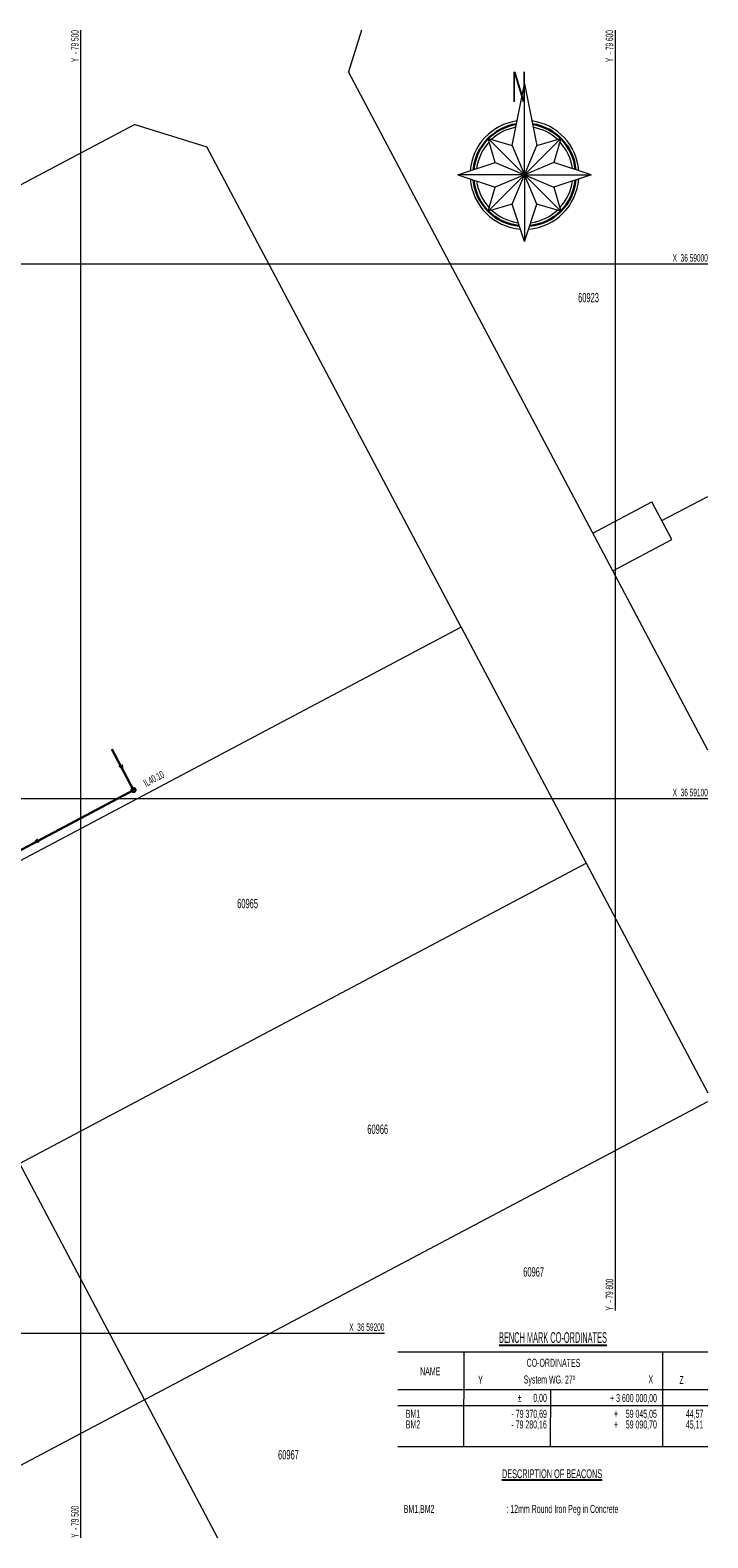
# Model space of a CAD drawing. Extents: x 79271 to 79617, y -3659238 to -3658956.
# Tile 29 of 29: x 79491 to 79617, y -3659238 to -3658956. Entities that reach past the tile are written whole.
import ezdxf
from ezdxf.enums import TextEntityAlignment as Align
from ezdxf.lldxf.tags import DXFTag

# ---------------------------------------------------------------- set-up
doc = ezdxf.new("R2010")
doc.units = 0
for name, color, linetype in [('CAD', 7, 'Continuous'), ('CODE', 7, 'Continuous'), ('CONTGENS', 7, 'Continuous'), ('COORDINATE_TABLE_BLOCK', 7, 'Continuous'), ('COORDINATES', 7, 'Continuous'), ('ELEVATION', 7, 'Continuous'), ('ERF_LINES', 7, 'Continuous'), ('ERF_TEXT', 7, 'Continuous'), ('GRID', 7, 'Continuous'), ('MH', 7, 'Continuous'), ('PAGE_TEXT', 7, 'Continuous')]:
    doc.layers.add(name, color=color, linetype=linetype)
doc.styles.add('Arial', font='arial.ttf', dxfattribs={"height": 1})
doc.styles.add('Zurich Blk BT', font='txt', dxfattribs={"height": 1})
tags = doc.linetypes.add('DOTTED500', pattern=[1.2, 0.7, -0.5]).pattern_tags.tags
tags[6:7] = [DXFTag(74, 4), DXFTag(75, 0), DXFTag(340, '0'), DXFTag(46, 0.0), DXFTag(50, 0.0), DXFTag(44, 0.0), DXFTag(45, 0.0)]
tags[4:5] = [DXFTag(74, 4), DXFTag(75, 0), DXFTag(340, '0'), DXFTag(46, 0.0), DXFTag(50, 0.0), DXFTag(44, 0.0), DXFTag(45, 0.0)]

msp = doc.modelspace()

# ---------------------------------------------------------------- linework, layer by layer
at = {"layer": 'CAD', "color": 8, "linetype": 'Continuous', "lineweight": 9, "transparency": 33554687}
for p, q in [((79580.69, -3658977.87), (79582.99, -3658966.34)), ((79582.99, -3658966.34), (79585.29, -3658977.87)), ((79582.99, -3658983.34), (79582.99, -3658966.34)), ((79582.99, -3658983.34), (79576.2, -3658976.55)), ((79576.2, -3658976.55), (79580.69, -3658977.87)), ((79577.52, -3658981.04), (79576.2, -3658976.55)), ((79580.69, -3658977.87), (79582.99, -3658983.34)), ((79582.99, -3658983.34), (79589.78, -3658976.55)), ((79582.99, -3658983.34), (79585.29, -3658977.87)), ((79585.29, -3658977.87), (79589.78, -3658976.55)), ((79589.78, -3658976.55), (79588.46, -3658981.04)), ((79570.53, -3658983.34), (79577.52, -3658981.04)), ((79577.52, -3658981.04), (79582.99, -3658983.34)), ((79588.46, -3658981.04), (79582.99, -3658983.34)), ((79595.46, -3658983.34), (79588.46, -3658981.04)), ((79582.99, -3658983.34), (79570.53, -3658983.34)), ((79570.53, -3658983.34), (79577.52, -3658985.64)), ((79582.99, -3658983.34), (79576.2, -3658990.13)), ((79582.99, -3658983.34), (79577.52, -3658985.64)), ((79580.69, -3658988.81), (79582.99, -3658983.34)), ((79585.29, -3658988.81), (79582.99, -3658983.34)), ((79582.99, -3658983.34), (79588.46, -3658985.64)), ((79582.99, -3658983.34), (79582.99, -3658995.81)), ((79582.99, -3658983.34), (79589.78, -3658990.13)), ((79582.99, -3658983.34), (79595.46, -3658983.34)), ((79595.46, -3658983.34), (79588.46, -3658985.64)), ((79576.2, -3658990.13), (79577.52, -3658985.64)), ((79588.46, -3658985.64), (79589.78, -3658990.13)), ((79580.69, -3658988.81), (79576.2, -3658990.13)), ((79582.99, -3658995.81), (79580.69, -3658988.81)), ((79582.99, -3658995.81), (79585.29, -3658988.81)), ((79589.78, -3658990.13), (79585.29, -3658988.81))]:
    msp.add_line(p, q, dxfattribs=at)
at = {"layer": 'CAD', "color": 9, "linetype": 'Continuous', "lineweight": 9, "transparency": 33554687}
for p, q in [((79559.28, -3659203.51), (79617.28, -3659203.51)), ((79608.83, -3659203.51), (79608.8, -3659221.17)), ((79559.28, -3659210.54), (79617.28, -3659210.54)), ((79559.28, -3659213.55), (79617.28, -3659213.55)), ((79559.28, -3659221.17), (79617.28, -3659221.17))]:
    msp.add_line(p, q, dxfattribs=at)
at = {"layer": 'CAD', "color": 8, "linetype": 'Continuous', "lineweight": 9, "transparency": 33554687}
for radius, start, end in [(10.17, 97.8144, 175.6823), (10.17, 4.3179, 82.1858), (9.03, 100.3233, 133.0224), (9.03, 46.98, 79.677), (9.03, 136.98, 172.6676), (9.03, 7.3327, 43.0224), (10.17, 184.3179, 265.6823), (9.03, 187.3327, 223.0224), (10.17, 274.3177, 355.6821), (9.03, 316.9776, 352.6673), (9.03, 226.98, 262.6676), (9.03, 277.3324, 313.02)]:
    msp.add_arc((79582.99, -3658983.34), radius, start, end, dxfattribs=at)
at = {"layer": 'CAD', "color": 8, "linetype": 'Continuous', "lineweight": 30, "transparency": 33554687}
for start, end in [(98.9897, 174.2727), (5.7275, 81.0105), (185.7275, 264.2727), (275.7273, 354.2725)]:
    msp.add_arc((79582.99, -3658983.34), 9.6, start, end, dxfattribs=at)
at = {"layer": 'COORDINATES', "color": 9, "linetype": 'Continuous', "lineweight": 9, "transparency": 33554687}
for p, q in [((79571.61, -3659203.51), (79571.58, -3659221.17)), ((79587.82, -3659210.48), (79587.8, -3659221.17))]:
    msp.add_line(p, q, dxfattribs=at)
at = {"layer": 'ERF_LINES', "color": 9, "linetype": 'DOTTED500', "lineweight": 9, "transparency": 33554687}
for p, q in [((79552.48, -3658956.28), (79550.09, -3658964.05)), ((79617.28, -3659090.95), (79550.09, -3658964.05)), ((79608.7, -3659048.03), (79617.28, -3659043.48)), ((79595.78, -3659050.34), (79606.83, -3659044.49)), ((79610.57, -3659051.56), (79606.83, -3659044.49)), ((79599.53, -3659057.41), (79610.57, -3659051.56)), ((79571.14, -3659067.92), (79617.28, -3659155.05)), ((79488.49, -3659168.26), (79594.54, -3659112.1)), ((79465.09, -3659124.07), (79525.57, -3659238.28)), ((79463.1, -3659238.28), (79617.28, -3659156.64))]:
    msp.add_line(p, q, dxfattribs=at)
at = {"layer": 'ERF_LINES', "color": 9, "linetype": 'Continuous', "lineweight": 9, "transparency": 33554687}
for p, q in [((79510.06, -3658973.94), (79460.57, -3659000.14)), ((79510.06, -3658973.94), (79523.58, -3658978.09)), ((79571.14, -3659067.92), (79523.58, -3658978.09)), ((79571.14, -3659067.92), (79421.24, -3659147.3))]:
    msp.add_line(p, q, dxfattribs=at)
at = {"layer": 'GRID', "color": 142, "linetype": 'Continuous', "lineweight": 9, "transparency": 33554687}
for p, q in [((79500, -3659238.28), (79500, -3658956.28)), ((79600, -3659195.78), (79600, -3658956.28)), ((79272.28, -3659000), (79617.28, -3659000)), ((79272.28, -3659100), (79617.28, -3659100)), ((79272.28, -3659200), (79556.78, -3659200))]:
    msp.add_line(p, q, dxfattribs=at)
at = {"layer": 'MH', "color": 30, "linetype": 'DOTTED500', "lineweight": 30, "transparency": 33554687}
for p, q in [((79505.8, -3659090.78, 42.34), (79509.85, -3659098.41)), ((79451.99, -3659129.17, 42.94), (79509.85, -3659098.41, 42.34))]:
    msp.add_line(p, q, dxfattribs=at)
at = {"layer": 'MH', "color": 30, "linetype": 'Continuous', "lineweight": 9, "transparency": 33554687}
for p, q in [((79507.12, -3659093.91), (79507.86, -3659094.65)), ((79507.75, -3659093.62), (79507.86, -3659094.65)), ((79491.86, -3659107.57), (79491.15, -3659108.35)), ((79492.18, -3659108.19), (79491.15, -3659108.35))]:
    msp.add_line(p, q, dxfattribs=at)
at = {"layer": 'MH', "color": 30, "linetype": 'Continuous', "lineweight": 30, "transparency": 33554687}
msp.add_circle((79509.85, -3659098.41, 44.76), 0.375, dxfattribs=at)

# ---------------------------------------------------------------- texts
at = {"layer": 'CAD', "color": 8, "transparency": 33554687, "style": 'Arial', "width": 0.5}
msp.add_text('N', height=5.67, dxfattribs=at).set_placement((79581.98, -3658966.87, 44.5), align=Align.MIDDLE_CENTER)
at = {"layer": 'CAD', "color": 18, "transparency": 33554687, "style": 'Zurich Blk BT', "width": 0.5}
msp.add_text('%%uDESCRIPTION OF BEACONS', height=1.6415, rotation=0.0101, dxfattribs=at).set_placement((79588.14, -3659227.61, 44.5), align=Align.BOTTOM_CENTER)
at = {"layer": 'CODE', "color": 8, "transparency": 33554687, "style": 'Arial', "width": 0.5}
msp.add_text('MH', height=0.3, dxfattribs=at).set_placement((79509.84, -3659098.49, 44.5), align=Align.MIDDLE_CENTER)
at = {"layer": 'CONTGENS', "color": 18, "transparency": 33554687, "style": 'Zurich Blk BT', "width": 0.5}
msp.add_text('%%uBENCH MARK CO-ORDINATES', height=2.001, dxfattribs=at).set_placement((79588.31, -3659202.42, 44.5), align=Align.BOTTOM_CENTER)
at = {"layer": 'COORDINATE_TABLE_BLOCK', "color": 9, "transparency": 33554687, "style": 'Arial', "width": 0.5}
for s, p in [('BM1', (79560.79, -3659216.28, 44.5)), ('BM2', (79560.79, -3659218.28, 44.5))]:
    msp.add_text(s, height=1.501, dxfattribs=at).set_placement(p, align=Align.BOTTOM_LEFT)
for s, height, p in [('- 79 370,69', 1.5008, (79587.17, -3659216.28, 44.5)), ('+    59 045,05', 1.5008, (79607.75, -3659216.28, 44.5)), ('44,57', 1.501, (79616.44, -3659216.28, 44.5)), ('- 79 280,16', 1.5008, (79587.16, -3659218.28, 44.5)), ('+    59 090,70', 1.5008, (79607.75, -3659218.28, 44.5)), ('45,11', 1.501, (79616.44, -3659218.28, 44.5))]:
    msp.add_text(s, height=height, dxfattribs=at).set_placement(p, align=Align.BOTTOM_RIGHT)
at = {"layer": 'COORDINATES', "color": 9, "transparency": 33554687, "style": 'Arial', "width": 0.5}
for s, height, p in [('CO-ORDINATES', 1.5008, (79588.4, -3659206.75, 44.5)), ('NAME', 1.501, (79565.35, -3659208.33, 44.5)), ('System WG. 27º', 1.5008, (79587.66, -3659209.88, 44.5))]:
    msp.add_text(s, height=height, rotation=359.8293, dxfattribs=at).set_placement(p, align=Align.BOTTOM_CENTER)
msp.add_text('Y', height=1.5, rotation=359.8293, dxfattribs=at).set_placement((79574.31, -3659209.91, 44.5), align=Align.BOTTOM_LEFT)
for s, height, p in [('X', 1.5, (79607.04, -3659209.85, 44.5)), ('Z', 1.5, (79612.75, -3659209.96, 44.5)), ('±      0,00', 1.5008, (79587.17, -3659213.31, 44.5)), ('+ 3 600 000,00', 1.5008, (79607.76, -3659213.35, 44.5))]:
    msp.add_text(s, height=height, rotation=359.8293, dxfattribs=at).set_placement(p, align=Align.BOTTOM_RIGHT)
at = {"layer": 'ELEVATION', "color": 8, "transparency": 33554687, "style": 'Arial', "width": 0.5}
msp.add_text('IL40.10', height=1.4, rotation=27.9029, dxfattribs=at).set_placement((79514.16, -3659097.28, 44.5), align=Align.BOTTOM_CENTER)
at = {"layer": 'ERF_TEXT', "color": 18, "transparency": 33554687, "style": 'Arial', "width": 0.5}
for s, p in [('60923', (79594.96, -3659007.71, 44.5)), ('60965', (79531.18, -3659121.04, 44.5)), ('60966', (79555.53, -3659163.26, 44.5)), ('60967', (79584.69, -3659189.94, 44.5)), ('60967', (79538.83, -3659224.14, 44.5))]:
    msp.add_text(s, height=1.751, dxfattribs=at).set_placement(p, align=Align.BOTTOM_CENTER)
at = {"layer": 'GRID', "color": 8, "transparency": 33554687, "style": 'Arial', "width": 0.5}
for s, p in [('Y  - 79 500', (79500, -3658956.28, 44.5)), ('Y  - 79 600', (79600, -3658956.28, 44.5))]:
    msp.add_text(s, height=1.4, rotation=90, dxfattribs=at).set_placement(p, align=Align.BOTTOM_RIGHT)
for s, p in [('X  36 59000', (79617.28, -3659000, 44.5)), ('X  36 59100', (79617.28, -3659100, 44.5)), ('X  36 59200', (79556.78, -3659200, 44.5))]:
    msp.add_text(s, height=1.4, dxfattribs=at).set_placement(p, align=Align.BOTTOM_RIGHT)
for s, p in [('Y  - 79 600', (79600, -3659195.78, 44.5)), ('Y  - 79 500', (79500, -3659238.28, 44.5))]:
    msp.add_text(s, height=1.4, rotation=90, dxfattribs=at).set_placement(p, align=Align.BOTTOM_LEFT)
at = {"layer": 'PAGE_TEXT', "color": 9, "transparency": 33554687, "style": 'Arial', "width": 0.5}
for s, height, p in [('BM1,BM2', 1.501, (79560.39, -3659234.08, 44.5)), (': 12mm Round Iron Peg in Concrete', 1.5008, (79579.6, -3659234.08, 44.5))]:
    msp.add_text(s, height=height, dxfattribs=at).set_placement(p, align=Align.BOTTOM_LEFT)

doc.saveas('drawing.dxf')
